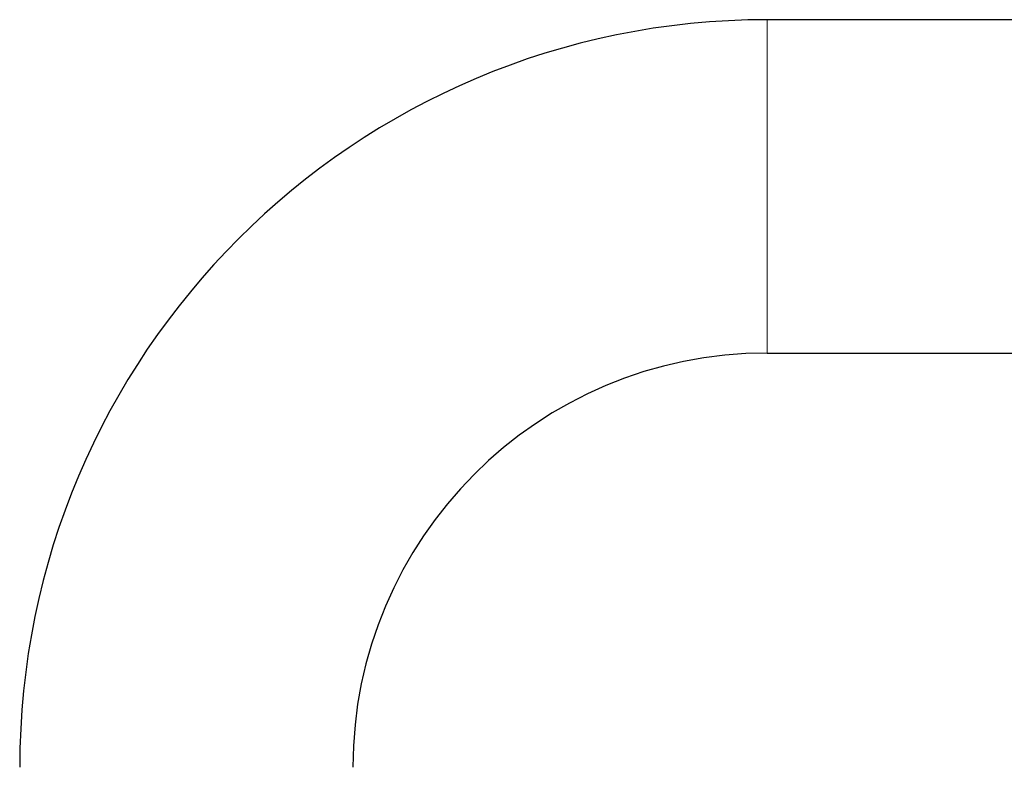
# Model space of a CAD drawing. Header units: millimetres. Extents: x 8 to 811, y 12 to 917.
# Tile 73 of 74: x 657 to 725, y 866 to 917. Entities that reach past the tile are written whole.
import ezdxf

# ---------------------------------------------------------------- set-up
doc = ezdxf.new("R2010")
doc.units = ezdxf.units.MM

msp = doc.modelspace()

# ---------------------------------------------------------------- linework, layer by layer
at = {"color": 7, "linetype": 'Continuous', "lineweight": 30}
for p, q in [((758.779, 917.003), (708.779, 917.003)), ((708.779, 894.053), (758.779, 894.053))]:
    msp.add_line(p, q, dxfattribs=at)
at = {"color": 252, "linetype": 'Continuous', "lineweight": 0}
msp.add_line((708.779, 894.053), (708.779, 917.003), dxfattribs=at)
at = {"color": 7, "linetype": 'Continuous', "lineweight": 30}
for radius in [51.475, 28.525]:
    msp.add_arc((708.779, 865.528), radius, 90, 180, dxfattribs=at)

doc.saveas('drawing.dxf')
